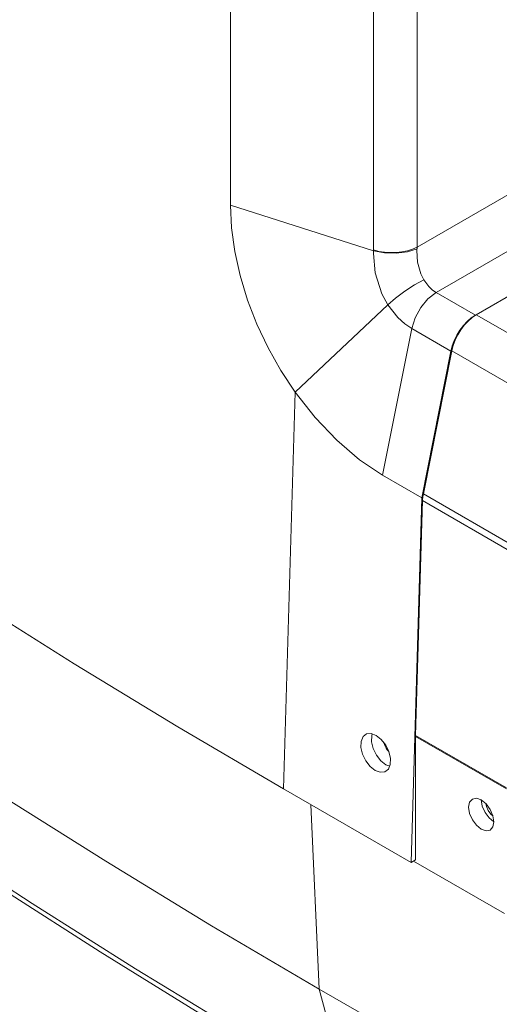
# Model space of a CAD drawing. Extents: x 13 to 426, y 6 to 274.
# Tile 24 of 40: x 93 to 106, y 149 to 177. Entities that reach past the tile are written whole.
import ezdxf

# ---------------------------------------------------------------- set-up
doc = ezdxf.new("R2010")
doc.units = 0
doc.header["$MEASUREMENT"] = 0

msp = doc.modelspace()

# ---------------------------------------------------------------- linework, layer by layer
at = {"color": 7, "linetype": 'Continuous', "lineweight": 15}
for p, q in [((98.547, 172.03), (98.548, 179.056)), ((103.846, 170.843), (112.875, 176.055)), ((112.474, 174.219), (104.39, 169.552)), ((98.547, 172.03), (102.611, 170.736)), ((103.846, 170.843), (103.847, 170.793)), ((108.888, 170.861), (105.505, 168.908)), ((105.528, 168.92), (108.888, 170.859)), ((104.39, 169.552), (105.505, 168.908)), ((100.386, 166.715), (103.021, 169.198)), ((105.528, 168.92), (108.114, 167.427)), ((102.868, 164.363), (103.694, 168.529)), ((104.81, 167.885), (103.694, 168.529)), ((103.983, 163.718), (104.81, 167.885)), ((104.026, 163.829), (104.832, 167.896)), ((107.419, 166.403), (104.832, 167.896)), ((100.386, 166.715), (100.051, 155.447)), ((103.983, 163.718), (102.868, 164.363)), ((103.983, 163.718), (103.675, 153.355)), ((104.026, 163.829), (106.612, 162.336)), ((103.805, 156.968), (104.003, 163.637)), ((106.59, 162.144), (104.003, 163.637)), ((103.805, 156.968), (106.391, 155.475)), ((106.391, 155.446), (103.805, 156.939)), ((103.805, 153.429), (103.805, 156.939)), ((100.051, 155.447), (103.675, 153.355)), ((101.069, 149.761), (100.825, 155)), ((103.805, 153.429), (103.675, 153.355)), ((103.75, 153.398), (106.336, 151.905)), ((101.069, 149.761), (106.585, 146.577)), ((101.883, 146.725), (101.069, 149.761))]:
    msp.add_line(p, q, dxfattribs=at)
at = {"color": 7, "linetype": 'Continuous', "lineweight": 15, "flags": 128}
for points in [[(102.61, 170.76), (102.611, 172.475), (102.612, 175.906), (102.614, 182.222)], [(103.851, 182.305), (103.849, 177.648), (103.847, 172.991), (103.846, 170.843)], [(67.717, 178.401), (70.092, 176.347), (72.528, 174.317), (75.024, 172.311), (77.579, 170.329), (80.192, 168.374), (82.862, 166.444), (85.59, 164.542), (88.373, 162.666), (91.212, 160.818), (94.105, 158.999), (97.052, 157.208), (100.051, 155.447)], [(68.157, 173.238), (70.565, 171.135), (73.037, 169.056), (75.572, 167.003), (78.169, 164.975), (80.826, 162.974), (83.544, 161), (86.322, 159.054), (89.158, 157.137), (92.051, 155.248), (95.002, 153.389), (98.008, 151.56), (101.069, 149.761)], [(100.386, 166.715), (99.978, 167.332), (99.614, 167.981), (99.298, 168.652), (99.033, 169.337), (98.822, 170.03), (98.67, 170.717), (98.577, 171.388), (98.547, 172.03)], [(103.021, 169.198), (102.846, 169.518), (102.655, 170.108), (102.608, 170.659), (102.612, 170.736), (102.612, 170.736)], [(102.61, 170.76), (102.761, 170.721), (102.921, 170.695), (103.087, 170.684), (103.255, 170.688), (103.419, 170.706), (103.575, 170.739), (103.719, 170.785), (103.846, 170.843)], [(102.61, 170.737), (102.921, 170.678), (103.255, 170.668), (103.575, 170.708), (103.847, 170.793)], [(102.61, 170.737), (102.61, 170.737), (102.61, 170.76)], [(103.844, 170.791), (103.84, 170.744), (103.857, 170.414), (103.951, 170.082), (104.038, 169.911)], [(69.122, 170.093), (71.52, 168), (73.98, 165.93), (76.503, 163.886), (79.088, 161.868), (81.733, 159.877), (84.439, 157.912), (87.203, 155.975), (90.026, 154.066), (92.906, 152.186), (95.843, 150.335), (98.836, 148.515), (101.883, 146.725)], [(69.261, 169.872), (70.407, 168.861), (72.623, 166.957), (74.892, 165.075), (77.212, 163.213), (79.583, 161.374), (82.004, 159.556), (84.475, 157.761), (86.996, 155.99), (89.564, 154.242), (92.181, 152.518), (94.845, 150.819), (97.555, 149.144), (100.311, 147.495), (102.057, 146.477)], [(103.021, 169.199), (103.236, 169.391), (103.496, 169.588), (103.773, 169.767), (104.038, 169.911)], [(104.038, 169.911), (104.181, 169.721), (104.289, 169.621), (104.39, 169.552)], [(103.694, 168.529), (103.79, 168.833), (103.95, 169.125), (104.157, 169.374), (104.39, 169.552)], [(103.694, 168.529), (103.694, 168.529), (103.504, 168.658), (103.298, 168.845), (103.021, 169.198), (103.021, 169.198)], [(104.81, 167.885), (104.849, 168.036), (104.905, 168.189), (104.978, 168.338), (105.065, 168.481), (105.164, 168.612), (105.273, 168.729), (105.387, 168.829), (105.505, 168.908)], [(104.832, 167.896), (104.871, 168.048), (104.928, 168.2), (105.001, 168.35), (105.088, 168.492), (105.187, 168.624), (105.296, 168.741), (105.41, 168.84), (105.528, 168.92)], [(102.868, 164.363), (102.208, 164.801), (101.563, 165.351), (100.949, 165.995), (100.386, 166.715)], [(104.003, 163.637), (104.004, 163.661), (104.006, 163.684), (104.008, 163.708), (104.01, 163.732), (104.013, 163.756), (104.017, 163.78), (104.021, 163.804), (104.026, 163.829)], [(102.657, 155.971), (102.803, 155.918), (102.933, 155.93), (103.032, 156.008), (103.087, 156.142), (103.092, 156.315), (103.047, 156.506), (102.956, 156.694), (102.831, 156.854), (102.687, 156.968), (102.541, 157.021), (102.41, 157.008), (102.312, 156.931), (102.257, 156.797), (102.251, 156.624), (102.297, 156.432), (102.388, 156.245), (102.513, 156.085), (102.657, 155.971)], [(103.073, 156.089), (102.962, 156.135), (102.818, 156.249), (102.693, 156.409), (102.602, 156.596), (102.557, 156.788), (102.562, 156.961), (102.576, 157.014)], [(103.805, 156.939), (103.805, 156.942), (103.805, 156.946), (103.805, 156.95), (103.805, 156.953), (103.805, 156.957), (103.805, 156.961), (103.805, 156.964), (103.805, 156.968)], [(102.902, 156.772), (102.904, 156.764), (102.92, 156.711), (102.942, 156.658), (102.97, 156.608), (103.002, 156.561), (103.038, 156.52), (103.044, 156.514)], [(105.313, 154.925), (105.341, 155.068), (105.419, 155.158), (105.535, 155.18), (105.673, 155.133), (105.81, 155.022), (105.927, 154.864), (106.004, 154.685), (106.032, 154.51), (106.004, 154.367), (105.927, 154.278), (105.81, 154.255), (105.673, 154.303), (105.535, 154.414), (105.419, 154.571), (105.341, 154.751), (105.313, 154.925)], [(105.673, 155.132), (105.7, 154.958), (105.778, 154.779), (105.895, 154.621), (106.032, 154.511)], [(105.8, 155.032), (105.816, 154.946), (105.867, 154.83), (105.943, 154.728), (106.009, 154.67)]]:
    msp.add_lwpolyline(points, dxfattribs=at)

doc.saveas('drawing.dxf')
